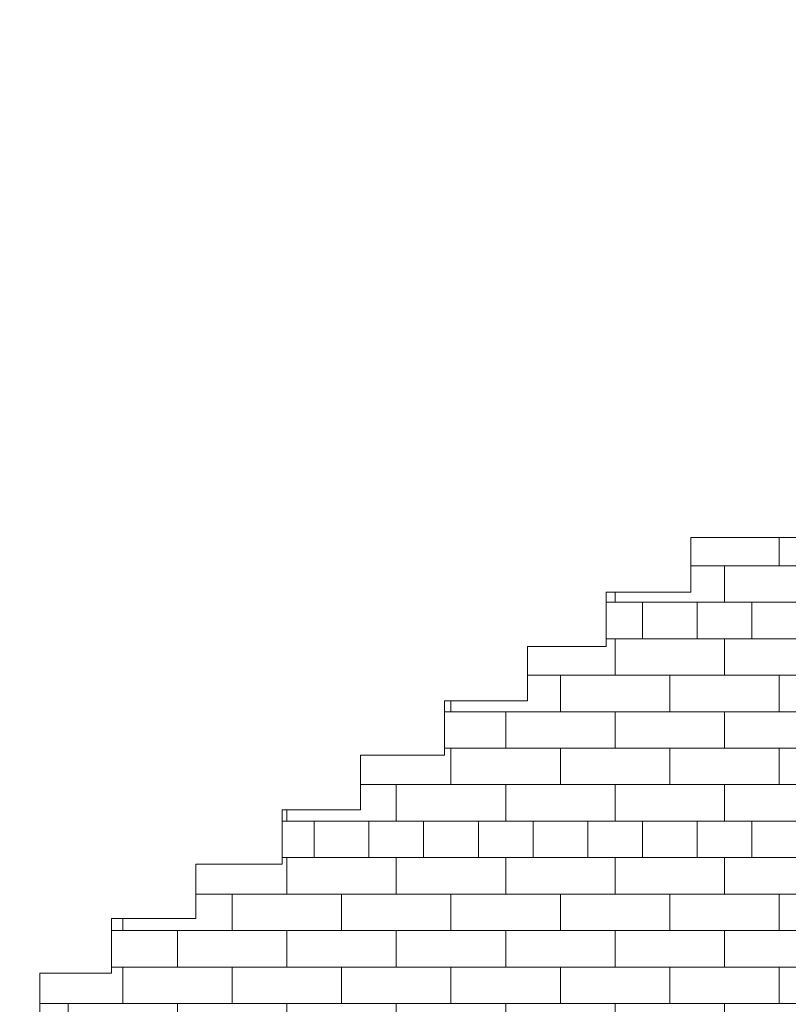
# Model space of a CAD drawing. Header units: millimetres. Extents: x 16408 to 141596, y -21057 to 26364.
# Tile 5 of 144: x 18436 to 19848, y -4537 to -2729. Entities that reach past the tile are written whole.
import ezdxf

# ---------------------------------------------------------------- set-up
doc = ezdxf.new("R2010")
doc.units = ezdxf.units.MM
doc.header["$MEASUREMENT"] = 0
doc.linetypes.add('Wipeout_Contour', pattern=[1000, 0, -1000])
doc.layers.add('0_Nr_pióra__102', color=7, linetype='Continuous', lineweight=5, true_color=0xcccccc)
doc.layers.add('_elementy3d_Nr_pióra__102', color=7, linetype='Continuous', lineweight=5, true_color=0xcccccc)
doc.layers.add('0_Nr_pióra__2', color=8, linetype='Continuous', lineweight=5)
doc.layers.add('_elementy3d', color=7, linetype='Continuous')

# ---------------------------------------------------------------- blocks, each defined once
blk = doc.blocks.new('Wypełnienie_1_4', base_point=(0, 0))
at = {"color": 254, "linetype": 'Wipeout_Contour', "lineweight": 0, "ltscale": 278566.341843}
blk.add_wipeout([(18435.9, -4578.7), (18435.9, -5378.7), (19256.7, -5392.8), (22737.1, -5500), (26160.9, -5540.6), (26160.9, -2728.7), (24790.9, -2728.7), (24790.9, -3328.7), (23690.9, -3328.7), (23690.9, -4018.5), (22605.8, -4018.5), (22605.8, -4578.7)], dxfattribs=at).dxf.layer = '_elementy3d'

msp = doc.modelspace()

# ---------------------------------------------------------------- block references
at = {"layer": '_elementy3d_Nr_pióra__102', "color": 254, "linetype": 'Continuous', "lineweight": 5, "true_color": 0xcccccc}
msp.add_blockref('Wypełnienie_1_4', (0, 0), dxfattribs=at)

# ---------------------------------------------------------------- next in the draw order: hatches: boundary and pattern name
at = {"layer": '0_Nr_pióra__102', "linetype": 'Continuous', "lineweight": 5, "true_color": 0xcccccc}
h = msp.add_hatch(dxfattribs=at)
h.set_pattern_fill('Cegła___wiązanie_pospoli_00', color=254, style=0, pattern_type=2)
h.set_pattern_definition([(0, (20534.573, -3664.98), (0, 67), []), (90, (20534.57, -3664.98), (-201, 0), [67, -67]), (90, (20635.07, -3597.98), (-201, 0), [67, -201, 67, -67]), (90, (20584.82, -3463.98), (-100.5, 0), [67, -335])])
h.paths.add_polyline_path([(18472.9, -4580), (22615.3, -4580), (22479.3, -4484.8), (22463.8, -4474), (22206, -4293.5), (21979.3, -4134.8), (21956, -4118.5), (21721, -3954), (21721, -3950.9), (21706, -3950.9), (20276.6, -3950.9), (20216.6, -3950.9), (20216.6, -3931.1), (20233.5, -3931.1), (20233.5, -3760.7), (20216.6, -3760.7), (20216.6, -3735.9), (20231.6, -3735.9), (20231.6, -2750), (19976.6, -2750), (19976.6, -2750), (19976.6, -3680), (19669, -3680), (19669, -3780), (19513.4, -3780), (19513.4, -3880), (19368.5, -3880), (19368.5, -3980), (19216.5, -3980), (19216.5, -4080), (19062.2, -4080), (19062.2, -4180), (18917.8, -4180), (18917.8, -4280), (18759.6, -4280), (18759.6, -4380), (18604.5, -4380), (18604.5, -4480), (18472.9, -4480)])

# ---------------------------------------------------------------- next in the draw order: linework, layer by layer
at = {"layer": '0_Nr_pióra__2', "color": 8, "linetype": 'Continuous', "lineweight": 5, "flags": 128}
msp.add_lwpolyline([(19976.6, -3680), (19669, -3680), (19669, -3780), (19513.4, -3780), (19513.4, -3880), (19368.5, -3880), (19368.5, -3980), (19216.5, -3980), (19216.5, -4080), (19062.2, -4080), (19062.2, -4180), (18917.8, -4180), (18917.8, -4280), (18759.6, -4280), (18759.6, -4380), (18604.5, -4380), (18604.5, -4480), (18472.9, -4480), (18472.9, -4580), (22615.3, -4580)], dxfattribs=at)

doc.saveas('drawing.dxf')
